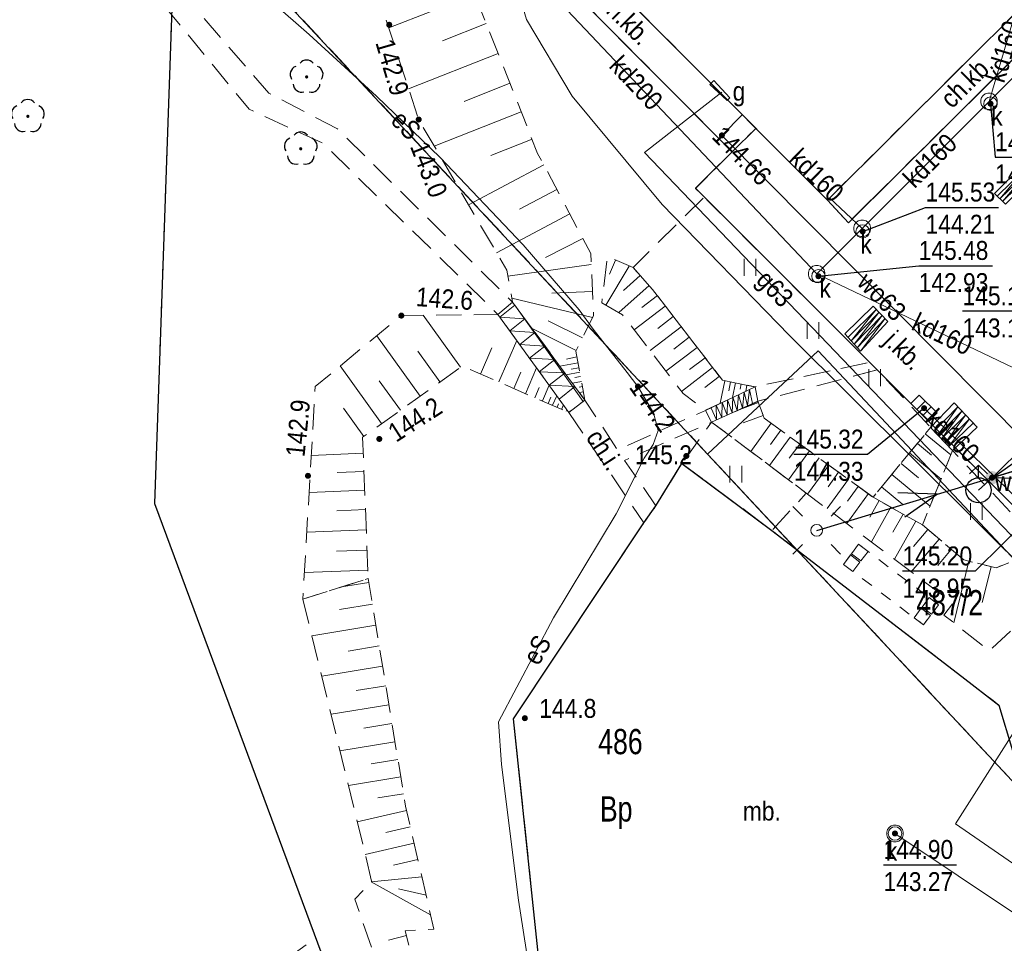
# Model space of a CAD drawing. Header units: metres. Extents: x 5548743 to 5556416, y 5707500 to 5714000.
# Tile 149 of 203: x 5554305 to 5554364, y 5710458 to 5710513. Entities that reach past the tile are written whole.
import ezdxf
from ezdxf.enums import TextEntityAlignment as Align

# ---------------------------------------------------------------- set-up
doc = ezdxf.new("R2010")
doc.units = ezdxf.units.M
doc.header["$MEASUREMENT"] = 0
for name, pattern in [('1.5_0.75', [2.25, 1.5, -0.75]), ('2.25_0.75', [3, 2.25, -0.75]), ('219-1000', [0]), ('otda_1000', [1.4, 0.7, -0.7]), ('suep_nn_1000', [0])]:
    doc.linetypes.add(name, pattern=pattern)
doc.layers.get('0').update_dxf_attribs({"color": 2, "linetype": 'CONTINUOUS', "lineweight": 5})
for name, color, linetype in [('000 Inne (niezydentyfikowane)', 7, 'CONTINUOUS'), ('210-oznaczenie konturu użytku gruntowego', 7, 'CONTINUOUS'), ('211-numer działki ewidencyjnej', 7, 'CONTINUOUS'), ('218-kontur użytku gruntowego', 7, 'CONTINUOUS'), ('219-działka ewidencyjna', 7, 'CONTINUOUS'), ('312-budynek ewidencyjny', 7, 'CONTINUOUS'), ('chodnik', 7, 'CONTINUOUS'), ('chodnik-Atr17', 7, 'CONTINUOUS'), ('drzewo liściaste', 7, 'CONTINUOUS'), ('hydrant', 7, 'CONTINUOUS'), ('jezdnia', 7, 'CONTINUOUS'), ('jezdnia-Atr17', 7, 'CONTINUOUS'), ('komora podziemna', 7, 'CONTINUOUS'), ('kratka ściekowa', 7, 'CONTINUOUS'), ('krawężnik', 7, 'CONTINUOUS'), ('latarnia', 7, 'CONTINUOUS'), ('obszar utwardzony', 7, 'CONTINUOUS'), ('obszar utwardzony-Atr17', 7, 'CONTINUOUS'), ('pikieta naturalna', 7, 'CONTINUOUS'), ('pikieta naturalna-Atr2', 7, 'CONTINUOUS'), ('przewód elektroenergetyczny niskiego napięcia', 7, 'CONTINUOUS'), ('przewód elektroenergetyczny podziemny', 7, 'CONTINUOUS'), ('przewód elektroenergetyczny podziemny-Atr1', 7, 'CONTINUOUS'), ('przewód gazowy', 7, 'CONTINUOUS'), ('przewód gazowy-Atr1', 7, 'CONTINUOUS'), ('przewód kanalizacyjny', 7, 'CONTINUOUS'), ('przewód kanalizacyjny-Atr1', 7, 'CONTINUOUS'), ('przewód wodociągowy', 7, 'CONTINUOUS'), ('przewód wodociągowy-Atr1', 7, 'CONTINUOUS'), ('rzedna', 7, 'CONTINUOUS'), ('rzedna-Atr2', 7, 'CONTINUOUS'), ('rzedna-Atr3', 7, 'CONTINUOUS'), ('schody w ciągu komunikacyjnym', 7, 'CONTINUOUS'), ('skarpa nieumocniona', 7, 'CONTINUOUS'), ('szafa gazowa lub kontener', 7, 'CONTINUOUS'), ('szafa gazowa lub kontener-Atr17', 7, 'CONTINUOUS'), ('trawnik', 7, 'CONTINUOUS'), ('wiata', 7, 'CONTINUOUS'), ('właz do komory lub kanału - okrągły', 7, 'CONTINUOUS'), ('właz do komory lub kanału - okrągły-Atr17', 7, 'CONTINUOUS'), ('zasuwa lub zawór', 7, 'CONTINUOUS'), ('zasuwa lub zawór-Atr17', 7, 'CONTINUOUS')]:
    doc.layers.add(name, color=color, linetype=linetype)
doc.styles.get("Standard").update_dxf_attribs({"font": 'Working1250', "width": 0.75})

# ---------------------------------------------------------------- blocks, each defined once
blk = doc.blocks.new('US22')
at = {"color": 0, "linetype": 'Continuous', "lineweight": 0}
blk.add_circle((0, 0), 0.4, dxfattribs=at)
blk = doc.blocks.new('PW01')
at = {"linetype": 'Continuous', "lineweight": 13}
h = blk.add_hatch(color=0, dxfattribs=at)
edge = h.paths.add_edge_path()
edge.add_arc((0, 0), 0.18, 0, 360)
blk = doc.blocks.new('IB10')
at = {"color": 0, "linetype": 'Continuous', "lineweight": 13}
for p, q in [((0, 0), (0, 0.7)), ((0, 0.7), (0.7, 0.7)), ((0.7, 0), (0.7, 0.7)), ((0.7, 0), (0, 0))]:
    blk.add_line(p, q, dxfattribs=at)
blk = doc.blocks.new('TU04')
at = {"color": 0, "linetype": 'Continuous', "lineweight": 13}
for p, q in [((0, 0), (0, 1)), ((0.7, 0), (0.7, 1))]:
    blk.add_line(p, q, dxfattribs=at)
blk = doc.blocks.new('SM01')
at = {"color": 0, "linetype": 'Continuous', "lineweight": 13}
for p, q in [((-0.848, 0.848), (-1.414, 1.414)), ((0.849, 0.848), (1.414, 1.414)), ((-0.848, -0.849), (-1.414, -1.414)), ((0.849, -0.849), (1.414, -1.414))]:
    blk.add_line(p, q, dxfattribs=at)
blk.add_circle((0, 0), 0.35, dxfattribs=at)
blk = doc.blocks.new('SUWH')
at = {"color": 0, "linetype": 'Continuous'}
for p in [(-0.531, 0.969), (0, 0.75), (0.531, 0.969)]:
    blk.add_line(p, (0, 1.5), dxfattribs=at)
blk.add_circle((0, 0), 0.75, dxfattribs=at)
blk = doc.blocks.new('US25')
at = {"linetype": 'Continuous', "lineweight": 13}
h = blk.add_hatch(color=0, dxfattribs=at)
edge = h.paths.add_edge_path()
edge.add_arc((0, 0), 0.4, 0, 360)
blk = doc.blocks.new('SUEP1')
at = {"color": 0, "linetype": 'Continuous'}
for p, q in [((7.5, 0), (5.25, 0.75)), ((22.5, 0), (20.25, 0.75)), ((0, 0), (7.5, 0)), ((7.5, 0), (5.25, -0.75)), ((7.5, 0), (22.5, 0)), ((22.5, 0), (20.25, -0.75))]:
    blk.add_line(p, q, dxfattribs=at)
blk = doc.blocks.new('US05')
at = {"color": 0, "linetype": 'Continuous', "lineweight": 13}
for p, q in [((-0.75, -0.35), (-0.75, 0.35)), ((-0.75, 0.35), (-0.25, 0.35)), ((-0.25, -0.35), (-0.25, 0.35)), ((-0.25, 0.35), (0.25, 0.35)), ((0.25, -0.35), (0.25, 0.35)), ((0.25, 0.35), (0.75, 0.35)), ((0.75, -0.35), (0.75, 0.35)), ((-0.75, -0.35), (-0.25, -0.35)), ((-0.25, -0.35), (0.25, -0.35)), ((0.25, -0.35), (0.75, -0.35))]:
    blk.add_line(p, q, dxfattribs=at)
blk = doc.blocks.new('OP021')
at = {"linetype": 'Continuous', "lineweight": 13}
h = blk.add_hatch(color=0, dxfattribs=at)
edge = h.paths.add_edge_path()
edge.add_arc((0, 0), 0.1, 0, 360)
at = {"color": 0, "linetype": 'Continuous', "lineweight": -3}
for centre, start, end in [((-0.476, 0.154), 110.388, 213.756), ((0, 0.5), 38.316, 141.684), ((0.476, 0.154), 326.244, 69.612), ((-0.294, -0.404), 182.272, 285.64), ((0.294, -0.404), 254.36, 357.728), ((0.294, -0.404), 254.36, 357.728)]:
    blk.add_arc(centre, 0.5, start, end, dxfattribs=at)

msp = doc.modelspace()

# ---------------------------------------------------------------- linework, layer by layer
at = {"layer": '000 Inne (niezydentyfikowane)', "color": 252, "linetype": 'Continuous', "lineweight": 18, "flags": 128}
for points in [[(5554332.49, 5710514.1), (5554327.38, 5710512.09)], [(5554333.18, 5710512.36), (5554330.57, 5710511.33)], [(5554333.88, 5710510.58), (5554328.56, 5710508.48)], [(5554334.58, 5710508.8), (5554331.87, 5710507.73)], [(5554335.25, 5710507.11), (5554330.09, 5710505.06)], [(5554335.9, 5710505.49), (5554333.44, 5710504.51)], [(5554336.59, 5710503.96), (5554332.12, 5710501.59)], [(5554337.37, 5710502.49), (5554335.16, 5710501.32)], [(5554338.14, 5710501.04), (5554333.79, 5710498.73)], [(5554338.92, 5710499.58), (5554336.69, 5710498.46)], [(5554339.42, 5710498.04), (5554334.46, 5710497.35)], [(5554341.68, 5710497.94), (5554340.29, 5710495.61)], [(5554340.86, 5710498.3), (5554340.5, 5710497.47)], [(5554342.32, 5710497.38), (5554341.33, 5710496.49)], [(5554342.86, 5710496.79), (5554341.06, 5710495.18)], [(5554339.49, 5710496.44), (5554337.07, 5710496.34)], [(5554343.35, 5710496.19), (5554342.42, 5710495.48)], [(5554339.5, 5710494.89), (5554334.7, 5710496.03)], [(5554331.64, 5710491.93), (5554329.43, 5710495.02)], [(5554343.82, 5710495.57), (5554341.97, 5710494.15)], [(5554338.9, 5710493.68), (5554336.85, 5710494.69)], [(5554344.29, 5710494.95), (5554343.37, 5710494.24)], [(5554338.53, 5710492.93), (5554335.9, 5710494.24)], [(5554344.77, 5710494.34), (5554342.92, 5710492.92)], [(5554329.24, 5710490.21), (5554326.67, 5710493.8)], [(5554333.92, 5710491.06), (5554334.99, 5710493.52)], [(5554345.24, 5710493.72), (5554344.32, 5710493.01)], [(5554330.42, 5710491.06), (5554329.11, 5710492.89)], [(5554332.84, 5710491.52), (5554333.51, 5710493.08)], [(5554345.71, 5710493.11), (5554343.86, 5710491.69)], [(5554338.63, 5710492.2), (5554337.55, 5710492)], [(5554338.56, 5710492.54), (5554337.94, 5710492.42)], [(5554346.18, 5710492.5), (5554345.26, 5710491.79)], [(5554326.96, 5710488.58), (5554324.5, 5710492.01)], [(5554334.81, 5710490.67), (5554335.23, 5710491.64)], [(5554335.51, 5710490.36), (5554336.17, 5710491.89)], [(5554338.73, 5710491.64), (5554337.93, 5710491.49)], [(5554338.68, 5710491.9), (5554338.22, 5710491.81)], [(5554346.63, 5710491.91), (5554344.79, 5710490.49)], [(5554328.08, 5710489.38), (5554326.82, 5710491.13)], [(5554338.83, 5710491.08), (5554338.3, 5710490.98)], [(5554338.78, 5710491.39), (5554338.44, 5710491.32)], [(5554347.03, 5710491.39), (5554346.17, 5710490.72)], [(5554347.35, 5710491.13), (5554347.08, 5710489.79)], [(5554347.7, 5710491.06), (5554347.59, 5710490.52)], [(5554348, 5710491), (5554347.82, 5710490.14)], [(5554348.33, 5710490.94), (5554348.27, 5710490.63)], [(5554336.07, 5710490.12), (5554336.33, 5710490.72)], [(5554336.51, 5710489.93), (5554336.91, 5710490.86)], [(5554338.89, 5710490.78), (5554338.7, 5710490.74)], [(5554338.95, 5710490.47), (5554338.71, 5710490.43)], [(5554348.67, 5710490.87), (5554348.6, 5710490.5)], [(5554336.85, 5710489.78), (5554337.01, 5710490.15)], [(5554337.12, 5710489.67), (5554337.37, 5710490.24)], [(5554337.39, 5710489.55), (5554337.48, 5710489.76)], [(5554349.35, 5710489.83), (5554348.09, 5710489.36)], [(5554325.9, 5710487.82), (5554324.7, 5710489.5)], [(5554337.65, 5710489.43), (5554337.76, 5710489.69)], [(5554337.92, 5710489.32), (5554337.94, 5710489.37)], [(5554349.64, 5710489.07), (5554348.44, 5710488.62)], [(5554350.11, 5710488.6), (5554348.9, 5710486.92)], [(5554350.68, 5710488.19), (5554350.07, 5710487.35)], [(5554351.24, 5710487.78), (5554350.01, 5710486.09)], [(5554359.27, 5710487.97), (5554360.79, 5710486.73)], [(5554325.87, 5710486.82), (5554322.77, 5710486.69)], [(5554352.38, 5710486.96), (5554351.14, 5710485.24)], [(5554351.81, 5710487.37), (5554351.19, 5710486.52)], [(5554358.33, 5710486.84), (5554360.21, 5710485.29)], [(5554358.8, 5710487.4), (5554359.65, 5710486.7)], [(5554352.96, 5710486.54), (5554352.33, 5710485.68)], [(5554325.91, 5710485.74), (5554324.31, 5710485.67)], [(5554353.53, 5710486.12), (5554352.28, 5710484.39)], [(5554354.12, 5710485.7), (5554353.49, 5710484.83)], [(5554357.83, 5710486.22), (5554358.86, 5710485.37)], [(5554354.7, 5710485.28), (5554353.43, 5710483.53)], [(5554357.28, 5710485.55), (5554359.56, 5710483.68)], [(5554325.95, 5710484.62), (5554322.65, 5710484.49)], [(5554355.29, 5710484.85), (5554354.65, 5710483.97)], [(5554356.67, 5710484.82), (5554357.93, 5710483.78)], [(5554355.89, 5710484.42), (5554354.6, 5710482.65)], [(5554356.53, 5710484.01), (5554355.98, 5710483.02)], [(5554326, 5710483.47), (5554324.29, 5710483.4)], [(5554357.23, 5710483.62), (5554356.07, 5710481.55)], [(5554357.96, 5710483.21), (5554357.35, 5710482.13)], [(5554358.71, 5710482.78), (5554357.45, 5710480.52)], [(5554326.05, 5710482.28), (5554322.51, 5710482.14)], [(5554359.43, 5710482.29), (5554358.58, 5710481.29)], [(5554360.1, 5710481.72), (5554358.44, 5710479.77)], [(5554326.09, 5710481.07), (5554324.27, 5710481)], [(5554360.82, 5710481.11), (5554360.01, 5710480.16)], [(5554361.86, 5710480.41), (5554360.96, 5710476.75)], [(5554326.14, 5710479.88), (5554322.37, 5710479.73)], [(5554363.18, 5710480.08), (5554362.66, 5710477.95)], [(5554326.2, 5710479.15), (5554324.58, 5710478.88)], [(5554326.41, 5710477.86), (5554324.46, 5710477.54)], [(5554326.62, 5710476.6), (5554322.81, 5710475.98)], [(5554326.82, 5710475.38), (5554324.96, 5710475.07)], [(5554327.01, 5710474.18), (5554323.4, 5710473.58)], [(5554327.21, 5710473.01), (5554325.44, 5710472.72)], [(5554327.39, 5710471.87), (5554323.95, 5710471.31)], [(5554327.57, 5710470.76), (5554325.9, 5710470.49)], [(5554327.75, 5710469.68), (5554324.48, 5710469.14)], [(5554327.93, 5710468.62), (5554326.33, 5710468.36)], [(5554328.1, 5710467.59), (5554324.98, 5710467.08)], [(5554328.26, 5710466.59), (5554326.74, 5710466.34)], [(5554328.44, 5710465.6), (5554325.51, 5710464.92)], [(5554328.66, 5710464.63), (5554327.2, 5710464.29)], [(5554328.89, 5710463.66), (5554325.98, 5710462.98)], [(5554329.11, 5710462.68), (5554327.67, 5710462.34)], [(5554329.35, 5710461.66), (5554326.34, 5710461.35)], [(5554329.87, 5710459.4), (5554326.34, 5710461.35)], [(5554329.6, 5710460.56), (5554327.97, 5710460.95)], [(5554328.43, 5710458.16), (5554327.37, 5710457.89)]]:
    msp.add_lwpolyline(points, dxfattribs=at)
at = {"layer": '218-kontur użytku gruntowego', "color": 70, "linetype": '1.5_0.75', "lineweight": 18, "flags": 128}
for points in [[(5554314.75, 5710520.64), (5554313.46, 5710483.83)], [(5554313.46, 5710483.83), (5554314.75, 5710520.64)], [(5554314.75, 5710520.64), (5554346.33, 5710486.77)], [(5554346.33, 5710486.77), (5554314.75, 5710520.64)], [(5554346.33, 5710486.77), (5554367.99, 5710463.55)], [(5554367.99, 5710463.55), (5554346.33, 5710486.77)], [(5554313.46, 5710483.83), (5554323.05, 5710458.02)], [(5554323.05, 5710458.02), (5554313.46, 5710483.83)], [(5554286.54, 5710431.79), (5554323.05, 5710458.02)], [(5554323.05, 5710458.02), (5554332.19, 5710433.4)]]:
    msp.add_lwpolyline(points, dxfattribs=at)
at = {"layer": '219-działka ewidencyjna', "color": 94, "linetype": '219-1000', "lineweight": 30, "flags": 128}
for points in [[(5554314.75, 5710520.64), (5554313.46, 5710483.83)], [(5554314.75, 5710520.64), (5554346.33, 5710486.77)], [(5554346.33, 5710486.77), (5554352.91, 5710492.91)], [(5554373.07, 5710471.46), (5554352.91, 5710492.91)], [(5554367.99, 5710463.55), (5554346.33, 5710486.77)], [(5554313.46, 5710483.83), (5554332.19, 5710433.4)]]:
    msp.add_lwpolyline(points, dxfattribs=at)
at = {"layer": '312-budynek ewidencyjny', "color": 252, "linetype": 'Continuous', "lineweight": 35, "flags": 128}
for points in [[(5554353.45, 5710501.86), (5554336.68, 5710518.7)], [(5554369.08, 5710517.4), (5554353.45, 5710501.86)]]:
    msp.add_lwpolyline(points, dxfattribs=at)
at = {"layer": 'chodnik', "color": 252, "linetype": '1.5_0.75', "lineweight": 18, "flags": 128}
for points in [[(5554349.2, 5710506.12), (5554336.68, 5710518.7), (5554375.37, 5710557.14), (5554374.31, 5710558.18), (5554334.26, 5710518.34), (5554347.79, 5710504.73)], [(5554394.87, 5710540.63), (5554393.69, 5710541.86), (5554392.1, 5710540.32), (5554377.22, 5710525.48), (5554376.74, 5710525.96), (5554376.8, 5710526.02), (5554376.54, 5710526.25), (5554368.29, 5710518.05), (5554368.54, 5710517.8), (5554368.61, 5710517.87), (5554369.08, 5710517.4), (5554353.45, 5710501.86), (5554354.7, 5710500.51), (5554368.95, 5710514.67), (5554372.41, 5710511.24), (5554376.17, 5710514.97), (5554372.75, 5710518.44), (5554392.39, 5710538.04), (5554393.06, 5710538.67)], [(5554333.87, 5710495.07), (5554334.74, 5710495.8), (5554324.34, 5710506.09), (5554320.25, 5710508.22), (5554313.28, 5710516.25), (5554312.22, 5710518.76), (5554311.39, 5710529.71), (5554310.32, 5710529.72), (5554311.04, 5710518.53), (5554312.13, 5710515.73), (5554319.08, 5710507.26), (5554323.46, 5710505.25)], [(5554349.16, 5710490.77), (5554349.32, 5710489.91), (5554356.42, 5710491.77), (5554355.97, 5710492.22)], [(5554338.08, 5710489.25), (5554342.55, 5710482.68), (5554343.26, 5710483.7), (5554341.39, 5710486.4), (5554346.57, 5710488.67), (5554346.2, 5710489.37), (5554340.98, 5710487.02), (5554339.04, 5710489.98)]]:
    msp.add_lwpolyline(points, close=True, dxfattribs=at)
at = {"layer": 'jezdnia', "color": 252, "linetype": '2.25_0.75', "lineweight": 18, "flags": 128}
msp.add_lwpolyline([(5554349.2, 5710506.12), (5554347.79, 5710504.73), (5554345.62, 5710502.56), (5554346.13, 5710502.05), (5554355.97, 5710492.22), (5554356.42, 5710491.77), (5554357.25, 5710490.94), (5554357.4, 5710490.79), (5554370.91, 5710477.32), (5554371.36, 5710476.91), (5554371.82, 5710476.4), (5554372.76, 5710474.83), (5554373.11, 5710473.91), (5554373.2, 5710473.08), (5554373.16, 5710472.16), (5554372.84, 5710471.07), (5554380.83, 5710483.08), (5554379.04, 5710481.37), (5554377.53, 5710480.89), (5554376.56, 5710481.41), (5554376.24, 5710482.57), (5554376.67, 5710483.77), (5554377.63, 5710485.24), (5554385.64, 5710493.3), (5554395.08, 5710502.7), (5554403.72, 5710511.31), (5554405.02, 5710513.02), (5554405.93, 5710515.08), (5554406.37, 5710517.06), (5554406.48, 5710518.65), (5554406.24, 5710520.89), (5554405.58, 5710522.95), (5554404.65, 5710524.61), (5554403.44, 5710526.16), (5554392.39, 5710538.04), (5554372.75, 5710518.44), (5554376.17, 5710514.97), (5554392.24, 5710522.41), (5554393.4, 5710523.56), (5554394.6, 5710524.09), (5554396.56, 5710524.32), (5554398.18, 5710523.91), (5554399.68, 5710522.85), (5554400.57, 5710521.71), (5554401.15, 5710519.68), (5554400.75, 5710517.28), (5554399.29, 5710515.34), (5554392.24, 5710522.41), (5554376.17, 5710514.97), (5554372.41, 5710511.24), (5554366.42, 5710496.69), (5554373.52, 5710489.64), (5554373.15, 5710489.18), (5554371.8, 5710488.35), (5554370.28, 5710488.03), (5554368.28, 5710488.18), (5554366.06, 5710489.38), (5554365.07, 5710490.8), (5554364.6, 5710492.63), (5554364.77, 5710494.14), (5554365.27, 5710495.3), (5554365.72, 5710495.96), (5554366.42, 5710496.69), (5554372.41, 5710511.24), (5554368.95, 5710514.67), (5554354.7, 5710500.51), (5554353.45, 5710501.86)], close=True, dxfattribs=at)
at = {"layer": 'komora podziemna', "color": 34, "linetype": 'Continuous', "lineweight": 18, "flags": 128}
for points in [[(5554363.41, 5710508.08), (5554363.51, 5710507.96), (5554363.55, 5710507.81), (5554363.55, 5710507.65), (5554363.51, 5710507.5), (5554363.41, 5710507.38), (5554363.29, 5710507.28), (5554363.14, 5710507.24), (5554362.98, 5710507.24), (5554362.83, 5710507.28), (5554362.71, 5710507.38), (5554362.61, 5710507.5), (5554362.57, 5710507.65), (5554362.57, 5710507.81), (5554362.61, 5710507.96), (5554362.71, 5710508.08), (5554362.83, 5710508.18), (5554362.98, 5710508.22), (5554363.14, 5710508.22), (5554363.29, 5710508.18)], [(5554355.87, 5710500.53), (5554355.97, 5710500.41), (5554356.01, 5710500.26), (5554356.01, 5710500.1), (5554355.97, 5710499.95), (5554355.87, 5710499.83), (5554355.75, 5710499.73), (5554355.6, 5710499.69), (5554355.44, 5710499.69), (5554355.29, 5710499.73), (5554355.17, 5710499.83), (5554355.07, 5710499.95), (5554355.03, 5710500.1), (5554355.03, 5710500.26), (5554355.07, 5710500.41), (5554355.17, 5710500.53), (5554355.29, 5710500.63), (5554355.44, 5710500.67), (5554355.6, 5710500.67), (5554355.75, 5710500.63)], [(5554353.17, 5710497.83), (5554353.27, 5710497.71), (5554353.31, 5710497.56), (5554353.31, 5710497.4), (5554353.27, 5710497.25), (5554353.17, 5710497.13), (5554353.05, 5710497.03), (5554352.9, 5710496.99), (5554352.74, 5710496.99), (5554352.59, 5710497.03), (5554352.47, 5710497.13), (5554352.37, 5710497.25), (5554352.33, 5710497.4), (5554352.33, 5710497.56), (5554352.37, 5710497.71), (5554352.47, 5710497.83), (5554352.59, 5710497.93), (5554352.74, 5710497.97), (5554352.9, 5710497.97), (5554353.05, 5710497.93)], [(5554357.82, 5710464.58), (5554357.92, 5710464.46), (5554357.96, 5710464.31), (5554357.96, 5710464.15), (5554357.92, 5710464), (5554357.82, 5710463.88), (5554357.7, 5710463.78), (5554357.55, 5710463.74), (5554357.39, 5710463.74), (5554357.24, 5710463.78), (5554357.12, 5710463.88), (5554357.02, 5710464), (5554356.98, 5710464.15), (5554356.98, 5710464.31), (5554357.02, 5710464.46), (5554357.12, 5710464.58), (5554357.24, 5710464.68), (5554357.39, 5710464.72), (5554357.55, 5710464.72), (5554357.7, 5710464.68)]]:
    msp.add_lwpolyline(points, close=True, dxfattribs=at)
at = {"layer": 'krawężnik', "color": 252, "linetype": 'Continuous', "lineweight": 25, "flags": 128}
for points in [[(5554370.91, 5710477.32), (5554357.4, 5710490.79), (5554357.25, 5710490.94), (5554356.42, 5710491.77), (5554355.97, 5710492.22), (5554346.13, 5710502.05), (5554345.61, 5710502.57), (5554347.79, 5710504.73), (5554334.26, 5710518.34)], [(5554353.45, 5710501.86), (5554354.7, 5710500.51), (5554368.95, 5710514.67), (5554372.41, 5710511.24)], [(5554358.07, 5710444.52), (5554356.02, 5710445.86), (5554354.33, 5710443.98), (5554336.77, 5710452.25), (5554334.8, 5710471.05), (5554342.55, 5710482.68), (5554343.26, 5710483.7), (5554344.81, 5710486.22)], [(5554344.81, 5710486.22), (5554350.16, 5710482.23), (5554361.44, 5710473.56), (5554363.65, 5710471.86), (5554365.27, 5710466.46)]]:
    msp.add_lwpolyline(points, dxfattribs=at)
at = {"layer": 'obszar utwardzony', "color": 252, "linetype": '2.25_0.75', "lineweight": 18, "flags": 128}
msp.add_lwpolyline([(5554334.8, 5710471.05), (5554336.77, 5710452.25), (5554354.33, 5710443.98), (5554356.02, 5710445.86), (5554358.07, 5710444.52), (5554368.01, 5710463.75), (5554367.38, 5710463.28), (5554366.28, 5710463.02), (5554365.86, 5710463.27), (5554365.66, 5710463.64), (5554365.46, 5710465.55), (5554365.27, 5710466.46), (5554363.65, 5710471.86), (5554363.3, 5710472.13), (5554361.44, 5710473.56), (5554350.16, 5710482.23), (5554344.81, 5710486.22), (5554343.26, 5710483.7), (5554342.55, 5710482.68)], close=True, dxfattribs=at)
at = {"layer": 'przewód elektroenergetyczny niskiego napięcia', "color": 1, "linetype": 'suep_nn_1000', "lineweight": 18, "flags": 128}
msp.add_lwpolyline([(5554352.82, 5710482.24), (5554384.83, 5710491.86)], dxfattribs=at)
at = {"layer": 'przewód elektroenergetyczny podziemny', "color": 1, "linetype": 'Continuous', "lineweight": 18, "flags": 128}
for points in [[(5554401.61, 5710464.97), (5554398.16, 5710461.62), (5554395.84, 5710462.24), (5554388.85, 5710465.61), (5554373.31, 5710471.84), (5554351.19, 5710493.83), (5554343.64, 5710501.61), (5554338.29, 5710508.04), (5554335.57, 5710512.59), (5554330.49, 5710529.85), (5554332.38, 5710551.83), (5554334.94, 5710565.18)], [(5554320.45, 5710513.62), (5554322.66, 5710511.7), (5554326.65, 5710508.04), (5554330.43, 5710504.39), (5554335.37, 5710499.2), (5554338.69, 5710495.34), (5554339.54, 5710494.2), (5554341.56, 5710491.62), (5554342.19, 5710490.79), (5554343.12, 5710489.23), (5554343.39, 5710488.17), (5554343.09, 5710487.35), (5554342.57, 5710486.53), (5554340.89, 5710483.22), (5554337.18, 5710477.04), (5554333.91, 5710470.87), (5554334.08, 5710468.32), (5554335.1, 5710460.27), (5554336.28, 5710452.62)]]:
    msp.add_lwpolyline(points, dxfattribs=at)
at = {"layer": 'przewód gazowy', "color": 40, "linetype": 'Continuous', "lineweight": 18, "flags": 128}
msp.add_lwpolyline([(5554347.17, 5710508.27), (5554342.58, 5710504.7), (5554379.76, 5710465.92)], dxfattribs=at)
at = {"layer": 'przewód kanalizacyjny', "color": 34, "linetype": 'Continuous', "lineweight": 18, "flags": 128}
for points in [[(5554352.82, 5710497.48), (5554332.69, 5710518.76)], [(5554363.06, 5710507.73), (5554370.56, 5710515.21)], [(5554363.06, 5710507.73), (5554364.62, 5710512.97)], [(5554355.52, 5710500.18), (5554363.06, 5710507.73)], [(5554355.52, 5710500.18), (5554353.58, 5710502)], [(5554352.82, 5710497.48), (5554355.52, 5710500.18)], [(5554370.12, 5710487.46), (5554368.7, 5710489.11), (5554366.75, 5710490.82), (5554352.82, 5710497.48)], [(5554365.65, 5710483.25), (5554359.2, 5710489.5)], [(5554394.89, 5710419.19), (5554396.38, 5710428.12), (5554376.22, 5710451.69), (5554357.47, 5710464.23)]]:
    msp.add_lwpolyline(points, dxfattribs=at)
at = {"layer": 'przewód wodociągowy', "color": 5, "linetype": 'Continuous', "lineweight": 18, "flags": 128}
for points in [[(5554365.32, 5710487.43), (5554347.18, 5710505.71), (5554348.4, 5710506.94)], [(5554365.32, 5710487.43), (5554363.24, 5710485.37), (5554362.44, 5710484.62)], [(5554370.94, 5710480.31), (5554361.07, 5710464.81), (5554377.36, 5710453.58), (5554380.44, 5710448.46), (5554400.33, 5710433.86), (5554402.97, 5710431.92), (5554426.32, 5710415.86), (5554434.1, 5710410.58), (5554450.7, 5710399.32), (5554474.04, 5710383.37), (5554476.32, 5710381.81), (5554492.29, 5710374.43), (5554512.93, 5710364.9), (5554538.1, 5710352.57), (5554549.03, 5710347.55), (5554550.18, 5710347.08)]]:
    msp.add_lwpolyline(points, dxfattribs=at)
at = {"layer": 'rzedna-Atr2', "color": 252, "flags": 128}
for points in [[(5554363.15, 5710507.59), (5554363.42, 5710504.42), (5554367.798, 5710504.42)], [(5554355.55, 5710500), (5554359.29, 5710501.43), (5554363.621, 5710501.43)], [(5554352.92, 5710497.34), (5554358.88, 5710497.96), (5554363.258, 5710497.96)], [(5554366.75, 5710490.82), (5554365.38, 5710495.27), (5554361.488, 5710495.27)], [(5554359.2, 5710489.5), (5554355.84, 5710486.75), (5554351.462, 5710486.75)], [(5554365.61, 5710483.14), (5554362.24, 5710479.81), (5554357.917, 5710479.81)], [(5554356.79, 5710462.37), (5554361.128, 5710462.37)]]:
    msp.add_lwpolyline(points, dxfattribs=at)
at = {"layer": 'schody w ciągu komunikacyjnym', "color": 252, "linetype": 'Continuous', "lineweight": 18, "flags": 128}
for points in [[(5554363.55, 5710502.09), (5554365.22, 5710503.73), (5554363.71, 5710501.93), (5554365.38, 5710503.57), (5554363.86, 5710501.78), (5554365.54, 5710503.42), (5554365.7, 5710503.26), (5554364.03, 5710501.62), (5554364.03, 5710501.62), (5554363.38, 5710502.25), (5554363.38, 5710502.25), (5554365.05, 5710503.89), (5554365.05, 5710503.89), (5554365.7, 5710503.26)], [(5554337.51, 5710490.04), (5554338.44, 5710490.78), (5554336.92, 5710490.86), (5554337.86, 5710491.59), (5554336.33, 5710491.66), (5554337.26, 5710492.4), (5554335.74, 5710492.47), (5554336.66, 5710493.19), (5554335.17, 5710493.29), (5554336.07, 5710494), (5554334.58, 5710494.1), (5554335.47, 5710494.81), (5554333.99, 5710494.91), (5554334.87, 5710495.61), (5554338.93, 5710489.89), (5554339.04, 5710489.98), (5554339.04, 5710489.98), (5554338.08, 5710489.25), (5554338.08, 5710489.25), (5554333.87, 5710495.07), (5554333.87, 5710495.07), (5554334.74, 5710495.8), (5554334.74, 5710495.8), (5554339.04, 5710489.98)], [(5554354.66, 5710493.7), (5554356.35, 5710495.37), (5554354.86, 5710493.5), (5554356.52, 5710495.19), (5554355.04, 5710493.3), (5554356.7, 5710495.01), (5554355.24, 5710493.1), (5554356.88, 5710494.83), (5554355.42, 5710492.89), (5554357.05, 5710494.64), (5554357.05, 5710494.64), (5554356.17, 5710495.56), (5554356.17, 5710495.56), (5554354.48, 5710493.91), (5554354.48, 5710493.91), (5554355.42, 5710492.89)], [(5554346.53, 5710489.53), (5554346.87, 5710488.8), (5554346.85, 5710489.68), (5554347.18, 5710488.94), (5554347.19, 5710489.83), (5554347.49, 5710489.08), (5554347.52, 5710489.99), (5554347.79, 5710489.22), (5554347.84, 5710490.15), (5554348.09, 5710489.36), (5554348.17, 5710490.3), (5554348.4, 5710489.5), (5554348.51, 5710490.45), (5554348.7, 5710489.64), (5554348.83, 5710490.61), (5554349.01, 5710489.77), (5554349.32, 5710489.91), (5554349.16, 5710490.77), (5554349.16, 5710490.77), (5554346.2, 5710489.37), (5554346.2, 5710489.37), (5554346.57, 5710488.67), (5554346.57, 5710488.67), (5554349.32, 5710489.91)], [(5554359.8, 5710488.14), (5554361.21, 5710489.57), (5554360.02, 5710487.9), (5554361.44, 5710489.33), (5554360.24, 5710487.68), (5554361.67, 5710489.09), (5554360.46, 5710487.44), (5554361.9, 5710488.86), (5554360.67, 5710487.22), (5554362.12, 5710488.61), (5554362.35, 5710488.38), (5554360.89, 5710486.98), (5554360.89, 5710486.98), (5554359.59, 5710488.36), (5554359.59, 5710488.36), (5554360.99, 5710489.81), (5554360.99, 5710489.81), (5554362.35, 5710488.38)]]:
    msp.add_lwpolyline(points, dxfattribs=at)
at = {"layer": 'skarpa nieumocniona', "color": 252, "linetype": '1.5_0.75', "lineweight": 18, "flags": 128}
for points in [[(5554334.74, 5710495.8), (5554339.04, 5710489.98), (5554338.5, 5710492.88), (5554339.55, 5710495), (5554339.39, 5710498.69), (5554336.23, 5710504.64), (5554331.44, 5710516.75), (5554326.81, 5710535.36), (5554330.13, 5710538.13), (5554330.55, 5710545.42), (5554327.72, 5710550.57), (5554327.57, 5710554.46), (5554322.12, 5710563.05), (5554326.12, 5710543.82), (5554321.55, 5710534.48), (5554323.37, 5710524.34), (5554329.16, 5710506.65), (5554334.4, 5710497.69)], [(5554334.74, 5710495.8), (5554339.04, 5710489.98), (5554338.5, 5710492.88), (5554339.55, 5710495), (5554339.39, 5710498.69), (5554336.23, 5710504.64), (5554331.44, 5710516.75), (5554326.81, 5710535.36), (5554330.13, 5710538.13), (5554330.55, 5710545.42), (5554327.72, 5710550.57), (5554327.57, 5710554.46), (5554322.12, 5710563.05), (5554326.12, 5710543.82), (5554321.55, 5710534.48), (5554323.37, 5710524.34), (5554329.16, 5710506.65), (5554334.4, 5710497.69)], [(5554340.04, 5710495.76), (5554341.28, 5710495.05), (5554344.88, 5710490.37), (5554346.2, 5710489.37), (5554349.16, 5710490.77), (5554347.21, 5710491.16), (5554343.06, 5710496.56), (5554341.9, 5710497.85), (5554340.37, 5710498.51)], [(5554340.04, 5710495.76), (5554341.28, 5710495.05), (5554344.88, 5710490.37), (5554346.2, 5710489.37), (5554349.16, 5710490.77), (5554347.21, 5710491.16), (5554343.06, 5710496.56), (5554341.9, 5710497.85), (5554340.37, 5710498.51)], [(5554322.28, 5710478.16), (5554326.16, 5710479.38), (5554325.83, 5710487.77), (5554331.74, 5710492), (5554338.08, 5710489.25), (5554333.87, 5710495.07), (5554328.13, 5710495), (5554323.01, 5710490.79)], [(5554322.28, 5710478.16), (5554326.16, 5710479.38), (5554325.83, 5710487.77), (5554331.74, 5710492), (5554338.08, 5710489.25), (5554333.87, 5710495.07), (5554328.13, 5710495), (5554323.01, 5710490.79)], [(5554346.57, 5710488.67), (5554352.2, 5710484.45), (5554360.93, 5710477.91), (5554360.38, 5710477.21), (5554363.08, 5710475.08), (5554367.83, 5710479.52), (5554366.34, 5710481.19), (5554363.48, 5710480.01), (5554361.56, 5710480.48), (5554359.11, 5710482.56), (5554356.17, 5710484.21), (5554349.7, 5710488.9), (5554349.32, 5710489.91)], [(5554346.57, 5710488.67), (5554352.2, 5710484.45), (5554360.93, 5710477.91), (5554360.38, 5710477.21), (5554363.08, 5710475.08), (5554367.83, 5710479.52), (5554366.34, 5710481.19), (5554363.48, 5710480.01), (5554361.56, 5710480.48), (5554359.11, 5710482.56), (5554356.17, 5710484.21), (5554349.7, 5710488.9), (5554349.32, 5710489.91)], [(5554356.17, 5710484.21), (5554359.11, 5710482.56), (5554360.89, 5710486.98), (5554359.59, 5710488.36)], [(5554356.17, 5710484.21), (5554359.11, 5710482.56), (5554360.89, 5710486.98), (5554359.59, 5710488.36)], [(5554322.28, 5710478.16), (5554326.37, 5710461.38), (5554325.37, 5710460.32), (5554328.57, 5710451.11), (5554339.28, 5710440.77), (5554347.42, 5710439.05), (5554350.31, 5710438.91), (5554341.01, 5710420.02), (5554335.34, 5710405.83), (5554320.23, 5710366.98), (5554311.76, 5710348.16), (5554306.12, 5710338.85), (5554303.72, 5710325.86), (5554292.8, 5710305.73), (5554286.61, 5710297.11), (5554282.74, 5710290.15), (5554278.09, 5710283.42), (5554282.35, 5710287.74), (5554287.34, 5710293.35), (5554290.68, 5710297.86), (5554299.27, 5710315.02), (5554304.86, 5710326.21), (5554308.83, 5710337.43), (5554311.58, 5710341.8), (5554314.28, 5710347.18), (5554343.19, 5710418.72), (5554353.73, 5710442.02), (5554347.01, 5710441.77), (5554340.63, 5710443.19), (5554336.13, 5710448.83), (5554329.7, 5710453.13), (5554328.36, 5710458.45), (5554330.07, 5710458.54), (5554328.38, 5710465.86), (5554326.16, 5710479.38)], [(5554322.28, 5710478.16), (5554326.37, 5710461.38), (5554325.37, 5710460.32), (5554328.57, 5710451.11), (5554339.28, 5710440.77), (5554347.42, 5710439.05), (5554350.31, 5710438.91), (5554341.01, 5710420.02), (5554335.34, 5710405.83), (5554320.23, 5710366.98), (5554311.76, 5710348.16), (5554306.12, 5710338.85), (5554303.72, 5710325.86), (5554292.8, 5710305.73), (5554286.61, 5710297.11), (5554282.74, 5710290.15), (5554278.09, 5710283.42), (5554282.35, 5710287.74), (5554287.34, 5710293.35), (5554290.68, 5710297.86), (5554299.27, 5710315.02), (5554304.86, 5710326.21), (5554308.83, 5710337.43), (5554311.58, 5710341.8), (5554314.28, 5710347.18), (5554343.19, 5710418.72), (5554353.73, 5710442.02), (5554347.01, 5710441.77), (5554340.63, 5710443.19), (5554336.13, 5710448.83), (5554329.7, 5710453.13), (5554328.36, 5710458.45), (5554330.07, 5710458.54), (5554328.38, 5710465.86), (5554326.16, 5710479.38)]]:
    msp.add_lwpolyline(points, close=True, dxfattribs=at)
at = {"layer": 'szafa gazowa lub kontener', "color": 40, "linetype": 'Continuous', "lineweight": 18, "flags": 128}
msp.add_lwpolyline([(5554346.7, 5710508.96), (5554347.66, 5710507.94), (5554347.5, 5710507.78), (5554346.47, 5710508.74)], close=True, dxfattribs=at)
at = {"layer": 'trawnik', "color": 252, "linetype": '1.5_0.75', "lineweight": 18, "flags": 128}
for points in [[(5554341.9, 5710497.85), (5554343.06, 5710496.56), (5554347.21, 5710491.16), (5554349.16, 5710490.77), (5554355.97, 5710492.22), (5554346.13, 5710502.05)], [(5554349.7, 5710488.9), (5554356.17, 5710484.21), (5554359.59, 5710488.36), (5554356.42, 5710491.77), (5554349.32, 5710489.91)], [(5554344.81, 5710486.22), (5554350.16, 5710482.23), (5554352.2, 5710484.45), (5554346.57, 5710488.67)], [(5554359.11, 5710482.56), (5554361.56, 5710480.48), (5554363.48, 5710480.01), (5554366.34, 5710481.19), (5554360.89, 5710486.98)]]:
    msp.add_lwpolyline(points, close=True, dxfattribs=at)
at = {"layer": 'wiata', "color": 252, "linetype": 'otda_1000', "lineweight": 18, "flags": 128}
msp.add_lwpolyline([(5554354.41, 5710480.22), (5554359.17, 5710476.63), (5554360.06, 5710477.82), (5554355.31, 5710481.41)], close=True, dxfattribs=at)

# ---------------------------------------------------------------- block references
at = {"layer": 'drzewo liściaste', "color": 3, "linetype": 'Continuous', "lineweight": 18}
for p in [(5554322.5, 5710509.18), (5554305.93, 5710506.84), (5554322.15, 5710504.91)]:
    msp.add_blockref('OP021', p, dxfattribs=at)
at = {"layer": 'hydrant', "color": 5, "linetype": 'Continuous', "lineweight": 18}
msp.add_blockref('SUWH', (5554362.44, 5710484.62), dxfattribs=at)
at = {"layer": 'kratka ściekowa', "color": 34, "linetype": 'Continuous', "lineweight": 18, "rotation": 315.9}
msp.add_blockref('US05', (5554359.2, 5710489.5), dxfattribs=at)
at = {"layer": 'latarnia', "color": 252, "linetype": 'Continuous', "lineweight": 18}
msp.add_blockref('SM01', (5554352.82, 5710482.24), dxfattribs=at)
msp.add_blockref('SM01', (5554352.82, 5710482.24), dxfattribs=at)
at = {"layer": 'pikieta naturalna', "color": 252, "linetype": 'Continuous', "lineweight": 13}
for p in [(5554327.41, 5710512.28), (5554329.16, 5710506.65), (5554328.13, 5710495), (5554326.82, 5710487.67), (5554345.07, 5710486.66), (5554322.58, 5710485.48), (5554335.47, 5710471.08)]:
    msp.add_blockref('PW01', p, dxfattribs=at)
at = {"layer": 'przewód elektroenergetyczny niskiego napięcia', "color": 1, "linetype": 'Continuous', "lineweight": 18}
for p, rotation in [((5554384.83, 5710491.86), 196.727), ((5554352.82, 5710482.24), 16.727)]:
    msp.add_blockref('SUEP1', p, dxfattribs=dict(at, rotation=rotation))
at = {"layer": 'rzedna', "color": 34, "linetype": 'Continuous', "lineweight": 18}
for p in [(5554363.15, 5710507.59), (5554355.55, 5710500), (5554352.92, 5710497.34), (5554359.2, 5710489.5), (5554357.47, 5710464.23)]:
    msp.add_blockref('PW01', p, dxfattribs=at)
at = {"layer": 'rzedna', "color": 5, "linetype": 'Continuous', "lineweight": 18}
for p in [(5554347.18, 5710505.71), (5554363.24, 5710485.37)]:
    msp.add_blockref('PW01', p, dxfattribs=at)
at = {"layer": 'rzedna', "color": 1, "linetype": 'Continuous', "lineweight": 18}
msp.add_blockref('PW01', (5554342.19, 5710490.79), dxfattribs=at)
at = {"layer": 'trawnik', "color": 252, "linetype": 'Continuous', "lineweight": 18}
for p in [(5554348.499, 5710497.369), (5554352.249, 5710493.619), (5554355.919, 5710490.809), (5554347.659, 5710485.079), (5554361.959, 5710482.859)]:
    msp.add_blockref('TU04', p, dxfattribs=at)
at = {"layer": 'wiata', "color": 252, "linetype": 'Continuous', "lineweight": 18}
for p, rotation in [((5554355.31, 5710481.41), 232.9), ((5554354.41, 5710480.22), 322.976), ((5554360.06, 5710477.82), 142.918), ((5554359.17, 5710476.63), 53.207)]:
    msp.add_blockref('IB10', p, dxfattribs=dict(at, rotation=rotation))
at = {"layer": 'właz do komory lub kanału - okrągły', "color": 252, "linetype": 'Continuous', "lineweight": 18}
for p in [(5554363.15, 5710507.59), (5554355.55, 5710500), (5554352.92, 5710497.34), (5554357.47, 5710464.23)]:
    msp.add_blockref('US22', p, dxfattribs=at)
at = {"layer": 'zasuwa lub zawór', "color": 5, "linetype": 'Continuous', "lineweight": 18}
msp.add_blockref('US25', (5554363.24, 5710485.37), dxfattribs=at)

# ---------------------------------------------------------------- texts
at = {"layer": '210-oznaczenie konturu użytku gruntowego', "color": 70, "linetype": 'Continuous', "lineweight": 18, "width": 0.79}
msp.add_text('Bp', height=1.5, dxfattribs=at).set_placement((5554339.93, 5710464.94))
at = {"layer": '211-numer działki ewidencyjnej', "color": 94, "linetype": 'Continuous', "lineweight": 30, "width": 0.79}
for s, p in [('487/2', (5554358.74, 5710477.19)), ('486', (5554339.83, 5710468.94))]:
    msp.add_text(s, height=1.5, dxfattribs=at).set_placement(p)
at = {"layer": 'chodnik-Atr17', "color": 252, "width": 0.9}
for rotation, p in [(314.829, (5554341.44, 5710512.64)), (44.817, (5554361.74, 5710508.92))]:
    msp.add_text('ch.kb.', height=1.125, rotation=rotation, dxfattribs=at).set_placement(p, align=Align.MIDDLE_CENTER)
msp.add_text('ch.i.', height=1.125, rotation=302.93, dxfattribs=at).set_placement((5554339.06, 5710487.76))
at = {"layer": 'jezdnia-Atr17', "color": 252, "width": 0.9}
msp.add_text('j.kb.', height=1.125, rotation=315.247, dxfattribs=at).set_placement((5554358.01, 5710492.93), align=Align.MIDDLE_CENTER)
at = {"layer": 'obszar utwardzony-Atr17', "color": 252, "width": 0.9}
msp.add_text('mb.', height=1.125, dxfattribs=at).set_placement((5554348.43, 5710465))
at = {"layer": 'pikieta naturalna-Atr2', "color": 252, "width": 0.9}
for s, rotation, p in [('142.9', 286.313, (5554326.58, 5710511.22)), ('143.0', 291.309, (5554328.63, 5710505.06)), ('142.6', 355.823, (5554328.97, 5710495.57)), ('142.9', 84.225, (5554322.37, 5710486.57)), ('144.2', 32.79, (5554327.82, 5710487.44))]:
    msp.add_text(s, height=1.125, rotation=rotation, dxfattribs=at).set_placement(p)
for s, p in [('145.2', (5554342.01, 5710486.17)), ('144.8', (5554336.33, 5710471.1))]:
    msp.add_text(s, height=1.125, dxfattribs=at).set_placement(p)
at = {"layer": 'przewód elektroenergetyczny podziemny-Atr1', "color": 1, "width": 0.9}
for rotation, p in [(314.691, (5554327.83, 5710506.91)), (60.754, (5554335.79, 5710474.42))]:
    msp.add_text('eS', height=1.125, rotation=rotation, dxfattribs=at).set_placement(p, align=Align.MIDDLE_LEFT)
at = {"layer": 'przewód gazowy-Atr1', "color": 40, "width": 0.9}
msp.add_text('g63', height=1.125, rotation=313.792, dxfattribs=at).set_placement((5554350.34, 5710496.61), align=Align.MIDDLE_CENTER)
at = {"layer": 'przewód kanalizacyjny-Atr1', "color": 34, "width": 0.9}
for s, rotation, p in [('kd160', 73.419, (5554363.94, 5710510.69)), ('kd200', 313.408, (5554342.09, 5710508.83)), ('kd160', 45.04, (5554359.55, 5710504.21)), ('kd160', 315.637, (5554352.82, 5710503.34)), ('kd160', 334.447, (5554360.28, 5710493.91)), ('kd160', 315.9, (5554360.89, 5710487.87))]:
    msp.add_text(s, height=1.125, rotation=rotation, dxfattribs=at).set_placement(p, align=Align.MIDDLE_CENTER)
at = {"layer": 'przewód wodociągowy-Atr1', "color": 5, "width": 0.9}
msp.add_text('wo63', height=1.125, rotation=314.777, dxfattribs=at).set_placement((5554356.69, 5710496.13), align=Align.MIDDLE_CENTER)
at = {"layer": 'rzedna-Atr2', "color": 5, "width": 0.9}
msp.add_text('144.66', height=1.125, rotation=314.777, dxfattribs=at).set_placement((5554348.38, 5710504.5), align=Align.MIDDLE_CENTER)
at = {"layer": 'rzedna-Atr2', "color": 34, "width": 0.9}
for s, p in [('145.53', (5554363.42, 5710504.431)), ('145.53', (5554359.29, 5710501.441)), ('145.48', (5554358.88, 5710497.971)), ('145.10', (5554361.488, 5710495.281)), ('145.32', (5554351.462, 5710486.761)), ('145.20', (5554357.917, 5710479.821)), ('144.90', (5554356.79, 5710462.381))]:
    msp.add_text(s, height=1.125, dxfattribs=at).set_placement(p, align=Align.BOTTOM_LEFT)
at = {"layer": 'rzedna-Atr2', "color": 1, "width": 0.9}
msp.add_text('144.2', height=1.125, rotation=304.992, dxfattribs=at).set_placement((5554341.63, 5710490.74))
at = {"layer": 'rzedna-Atr3', "color": 34, "width": 0.9}
for s, p in [('144.28', (5554363.42, 5710502.519)), ('144.21', (5554359.29, 5710499.529)), ('142.93', (5554358.88, 5710496.059)), ('143.13', (5554361.488, 5710493.369)), ('144.33', (5554351.462, 5710484.849)), ('143.95', (5554357.917, 5710477.909)), ('143.27', (5554356.79, 5710460.469))]:
    msp.add_text(s, height=1.125, dxfattribs=at).set_placement(p, align=Align.BOTTOM_LEFT)
at = {"layer": 'szafa gazowa lub kontener-Atr17', "color": 40, "width": 0.9}
msp.add_text('g', height=1.125, dxfattribs=at).set_placement((5554348.2, 5710508.33), align=Align.MIDDLE_CENTER)
at = {"layer": 'właz do komory lub kanału - okrągły-Atr17', "color": 252, "width": 0.9}
for p in [(5554363.53, 5710506.85), (5554355.75, 5710499.25), (5554353.32, 5710496.63), (5554357.27, 5710463.17)]:
    msp.add_text('k', height=1.125, dxfattribs=at).set_placement(p, align=Align.MIDDLE_CENTER)
at = {"layer": 'zasuwa lub zawór-Atr17', "color": 5, "width": 0.9}
msp.add_text('w', height=1.125, dxfattribs=at).set_placement((5554363.9, 5710485.14), align=Align.MIDDLE_CENTER)

doc.saveas('drawing.dxf')
